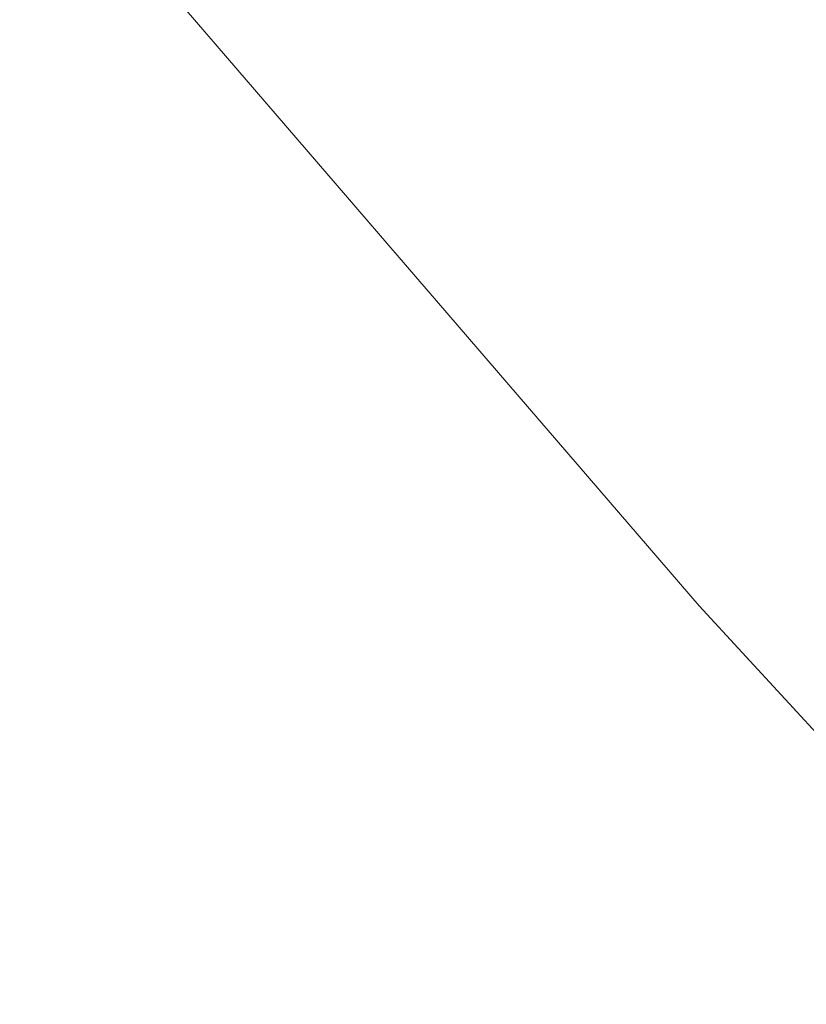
# Model space of a CAD drawing. Header units: millimetres. Extents: x 8 to 549, y 12 to 450.
# Tile 61 of 172: x 475.259 to 475.682, y 169.482 to 170.011. Entities that reach past the tile are written whole.
import ezdxf

# ---------------------------------------------------------------- set-up
doc = ezdxf.new("R2010")
doc.units = ezdxf.units.MM

msp = doc.modelspace()

# ---------------------------------------------------------------- linework, layer by layer
at = {"color": 252, "linetype": 'Continuous', "lineweight": 0, "flags": 128}
msp.add_lwpolyline([(475.26588, 170.11491), (475.31436, 170.05631), (475.62411, 169.69639), (475.94897, 169.34307), (476.28874, 168.99659), (476.64318, 168.65719), (477.01204, 168.3251), (477.39508, 168.00055), (477.79202, 167.68376), (478.2026, 167.37495), (478.62654, 167.07433), (479.06355, 166.78211), (479.51332, 166.49849), (479.97555, 166.22365), (480.44992, 165.9578), (480.93611, 165.70111), (481.43378, 165.45375), (481.94259, 165.2159), (482.4622, 164.98773), (482.99224, 164.76938), (483.53236, 164.561), (484.08218, 164.36275)], dxfattribs=at)
at = {"color": 252, "linetype": 'Continuous', "lineweight": 0}
msp.add_open_spline([(474.65575, 169.78252), (474.67033, 169.73311), (474.71671, 169.57597), (474.80662, 169.31349), (474.92451, 168.99503), (475.05361, 168.67915), (475.19305, 168.3659), (475.34299, 168.05556), (475.50123, 167.75237), (475.66725, 167.4563), (475.84043, 167.16723), (476.02296, 166.88126), (476.21517, 166.59787), (476.41706, 166.3172), (476.62864, 166.03937), (476.8494, 165.76517), (477.08058, 165.49315), (477.32237, 165.22352), (477.57491, 164.95648), (477.83666, 164.69374), (478.10816, 164.43483), (478.38937, 164.17986), (478.6802, 163.92894), (478.97979, 163.68282), (479.27242, 163.45379), (479.55652, 163.24111), (479.83071, 163.04404), (480.11084, 162.85071), (480.42133, 162.64495), (480.76411, 162.4281), (481.14112, 162.20166), (481.52703, 161.98159), (481.92152, 161.76807), (482.32425, 161.56123), (482.72662, 161.36531), (483.12785, 161.17988), (483.52724, 161.00445), (483.93631, 160.83385), (484.35507, 160.66832), (484.78351, 160.50812), (485.21247, 160.35664), (485.64156, 160.2137), (486.07033, 160.07906), (486.50435, 159.95083), (486.94446, 159.82876), (487.39049, 159.71293), (487.84229, 159.60339), (488.29855, 159.50045), (488.76139, 159.40366), (489.23071, 159.31315), (489.7064, 159.22909), (490.18585, 159.152), (490.67487, 159.08105), (491.17349, 159.01664), (491.68161, 158.95911), (492.19281, 158.90922), (492.6971, 158.86779), (493.19406, 158.83431), (493.68337, 158.80828), (494.17454, 158.78905), (494.66845, 158.77659), (495.16495, 158.77097), (495.66388, 158.77226), (496.16383, 158.78047), (496.66706, 158.79571), (497.17339, 158.81811), (497.68265, 158.84772), (498.19207, 158.88441), (498.70759, 158.92869), (499.22903, 158.98084), (499.75615, 159.04114), (500.28245, 159.10895), (500.79734, 159.18273), (501.30067, 159.262), (501.79238, 159.34624), (502.2825, 159.437), (502.7719, 159.53446), (503.2604, 159.63864), (503.74781, 159.74956), (504.23278, 159.86691), (504.71903, 159.99165), (505.20633, 160.12395), (505.69442, 160.26394), (506.17912, 160.41047), (506.66011, 160.56345), (507.14065, 160.72398), (507.62045, 160.89217), (508.09921, 161.06812), (508.56509, 161.24739), (509.01815, 161.42954), (509.45853, 161.61411), (509.89408, 161.80425), (510.32557, 162.00031), (510.7528, 162.20229), (511.17556, 162.41016), (511.59266, 162.62335), (512.00729, 162.84359), (512.41915, 163.07095), (512.82794, 163.30548), (513.23008, 163.54522), (513.62529, 163.79002), (514.01628, 164.0416), (514.40247, 164.30011), (514.78428, 164.56515), (515.03209, 164.7459), (515.15598, 164.83627)], degree=3, knots=[0, 0, 0, 0, 0.004517, 0.014366, 0.024219, 0.034075, 0.04393, 0.053783, 0.063632, 0.073086, 0.082543, 0.091999, 0.101453, 0.110972, 0.120493, 0.130013, 0.139532, 0.149218, 0.158907, 0.168595, 0.178282, 0.188039, 0.197799, 0.207559, 0.217316, 0.225596, 0.233878, 0.242159, 0.250439, 0.26085, 0.271267, 0.281686, 0.292105, 0.302522, 0.312933, 0.322703, 0.332475, 0.342246, 0.352244, 0.362243, 0.372241, 0.381842, 0.391446, 0.401049, 0.41065, 0.42032, 0.429993, 0.439665, 0.449335, 0.459154, 0.468974, 0.478795, 0.488614, 0.498803, 0.508995, 0.519186, 0.529375, 0.538987, 0.548601, 0.558215, 0.567827, 0.577505, 0.587185, 0.596865, 0.606544, 0.616367, 0.626192, 0.636017, 0.64584, 0.656023, 0.666208, 0.676393, 0.686576, 0.696159, 0.705744, 0.715329, 0.724912, 0.734561, 0.744211, 0.753862, 0.763511, 0.773398, 0.783288, 0.793179, 0.80307, 0.812956, 0.823061, 0.833167, 0.843272, 0.852855, 0.862441, 0.872026, 0.88161, 0.891259, 0.900911, 0.910562, 0.920212, 0.930101, 0.939994, 0.949888, 0.959781, 0.969671, 0.97978, 0.989891, 1, 1, 1, 1], dxfattribs=at)

doc.saveas('drawing.dxf')
